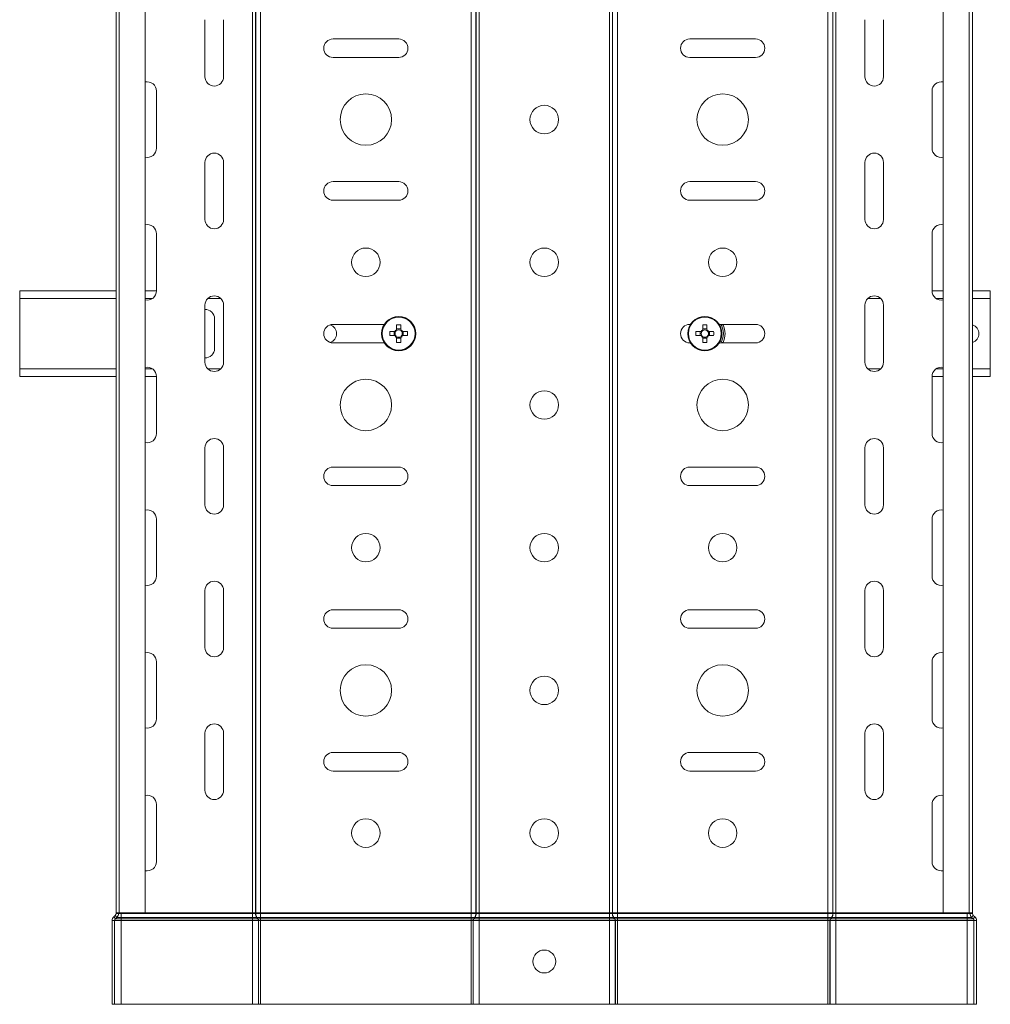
# Model space of a CAD drawing. Header units: millimetres. Extents: x 381 to 1444, y -914 to 659.
# Tile 6 of 9: x 1104 to 1444, y -914 to -569. Entities that reach past the tile are written whole.
import ezdxf

# ---------------------------------------------------------------- set-up
doc = ezdxf.new("R2010")
doc.units = ezdxf.units.MM

msp = doc.modelspace()

# ---------------------------------------------------------------- linework, layer by layer
at = {"color": 7, "linetype": 'Continuous', "lineweight": 15}
for p, q in [((1138.08, -882.32), (1138.08, -414.32)), ((1139.2, -414.32), (1139.2, -882.32)), ((1148.3, -882.32), (1148.3, -414.32)), ((1185.88, -882.32), (1185.88, -414.32)), ((1186.94, -882.32), (1186.94, -414.32)), ((1187, -882.32), (1187, -414.32)), ((1188.7, -882.32), (1188.7, -414.32)), ((1262.46, -882.32), (1262.46, -414.32)), ((1264.15, -882.32), (1264.15, -414.32)), ((1264.21, -882.32), (1264.21, -414.32)), ((1265.27, -882.32), (1265.27, -414.32)), ((1310.88, -882.32), (1310.88, -414.32)), ((1311.94, -882.32), (1311.94, -414.32)), ((1312, -882.32), (1312, -414.32)), ((1313.7, -882.32), (1313.7, -414.32)), ((1387.46, -882.32), (1387.46, -414.32)), ((1389.15, -882.32), (1389.15, -414.32)), ((1389.21, -882.32), (1389.21, -414.32)), ((1390.27, -882.32), (1390.27, -414.32)), ((1427.85, -414.32), (1427.85, -882.32)), ((1436.95, -882.32), (1436.95, -414.32)), ((1438.08, -882.32), (1438.08, -414.32)), ((1169.23, -589.32), (1169.23, -569.32)), ((1175.73, -569.32), (1175.73, -589.32)), ((1400.42, -589.32), (1400.42, -569.32)), ((1406.92, -569.32), (1406.92, -589.32)), ((1214.08, -576.07), (1237.08, -576.07)), ((1339.08, -576.07), (1362.08, -576.07)), ((1237.08, -582.57), (1214.08, -582.57)), ((1362.08, -582.57), (1339.08, -582.57)), ((1152.23, -594.32), (1152.23, -614.32)), ((1423.92, -614.32), (1423.92, -594.32)), ((1169.23, -639.32), (1169.23, -619.32)), ((1175.73, -619.32), (1175.73, -639.32)), ((1400.42, -639.32), (1400.42, -619.32)), ((1406.92, -619.32), (1406.92, -639.32)), ((1214.08, -626.07), (1237.08, -626.07)), ((1339.08, -626.07), (1362.08, -626.07)), ((1237.08, -632.57), (1214.08, -632.57)), ((1362.08, -632.57), (1339.08, -632.57)), ((1152.23, -644.32), (1152.23, -664.32)), ((1423.92, -664.32), (1423.92, -644.32)), ((1104.33, -667.02), (1104.33, -664.32)), ((1138.08, -664.32), (1104.33, -664.32)), ((1152.23, -664.32), (1148.3, -664.32)), ((1427.85, -664.32), (1423.92, -664.32)), ((1444.33, -664.32), (1438.08, -664.32)), ((1444.33, -664.32), (1444.33, -667.02)), ((1104.33, -667.02), (1104.33, -691.62)), ((1444.33, -691.62), (1444.33, -667.02)), ((1169.23, -689.32), (1169.23, -669.32)), ((1175.73, -669.32), (1175.73, -689.32)), ((1400.42, -689.32), (1400.42, -669.32)), ((1406.92, -669.32), (1406.92, -689.32)), ((1172.58, -684.57), (1172.58, -674.07)), ((1214.08, -676.07), (1232.03, -676.07)), ((1339.08, -676.07), (1339.28, -676.07)), ((1349.37, -676.07), (1362.08, -676.07)), ((1235.74, -678.61), (1233.98, -678.61)), ((1235.45, -678.61), (1235.45, -680.03)), ((1236.37, -676.22), (1236.37, -677.98)), ((1237.79, -677.69), (1236.37, -677.69)), ((1237.79, -677.98), (1237.79, -676.22)), ((1240.17, -678.61), (1238.41, -678.61)), ((1238.7, -680.03), (1238.7, -678.61)), ((1342.99, -678.61), (1341.23, -678.61)), ((1342.7, -678.61), (1342.7, -680.03)), ((1343.62, -676.22), (1343.62, -677.98)), ((1345.04, -677.69), (1343.62, -677.69)), ((1345.04, -677.98), (1345.04, -676.22)), ((1347.42, -678.61), (1345.66, -678.61)), ((1345.95, -680.03), (1345.95, -678.61)), ((1232.03, -682.57), (1214.08, -682.57)), ((1233.98, -680.03), (1235.74, -680.03)), ((1236.37, -680.65), (1236.37, -682.41)), ((1236.37, -680.94), (1237.79, -680.94)), ((1237.79, -682.41), (1237.79, -680.65)), ((1238.41, -680.03), (1240.17, -680.03)), ((1339.28, -682.57), (1339.08, -682.57)), ((1341.23, -680.03), (1342.99, -680.03)), ((1343.62, -680.65), (1343.62, -682.41)), ((1343.62, -680.94), (1345.04, -680.94)), ((1345.04, -682.41), (1345.04, -680.65)), ((1345.66, -680.03), (1347.42, -680.03)), ((1362.08, -682.57), (1349.37, -682.57)), ((1104.33, -694.32), (1104.33, -691.62)), ((1444.33, -691.62), (1444.33, -694.32)), ((1138.08, -694.32), (1104.33, -694.32)), ((1152.23, -694.32), (1148.3, -694.32)), ((1152.23, -694.32), (1152.23, -714.32)), ((1423.92, -714.32), (1423.92, -694.32)), ((1427.85, -694.32), (1423.92, -694.32)), ((1444.33, -694.32), (1438.08, -694.32)), ((1169.23, -739.32), (1169.23, -719.32)), ((1175.73, -719.32), (1175.73, -739.32)), ((1400.42, -739.32), (1400.42, -719.32)), ((1406.92, -719.32), (1406.92, -739.32)), ((1214.08, -726.07), (1237.08, -726.07)), ((1339.08, -726.07), (1362.08, -726.07)), ((1237.08, -732.57), (1214.08, -732.57)), ((1362.08, -732.57), (1339.08, -732.57)), ((1152.23, -744.32), (1152.23, -764.32)), ((1423.92, -764.32), (1423.92, -744.32)), ((1169.23, -789.32), (1169.23, -769.32)), ((1175.73, -769.32), (1175.73, -789.32)), ((1400.42, -789.32), (1400.42, -769.32)), ((1406.92, -769.32), (1406.92, -789.32)), ((1214.08, -776.07), (1237.08, -776.07)), ((1339.08, -776.07), (1362.08, -776.07)), ((1237.08, -782.57), (1214.08, -782.57)), ((1362.08, -782.57), (1339.08, -782.57)), ((1152.23, -794.32), (1152.23, -814.32)), ((1423.92, -814.32), (1423.92, -794.32)), ((1169.23, -839.32), (1169.23, -819.32)), ((1175.73, -819.32), (1175.73, -839.32)), ((1400.42, -839.32), (1400.42, -819.32)), ((1406.92, -819.32), (1406.92, -839.32)), ((1214.08, -826.07), (1237.08, -826.07)), ((1339.08, -826.07), (1362.08, -826.07)), ((1237.08, -832.57), (1214.08, -832.57)), ((1362.08, -832.57), (1339.08, -832.57)), ((1152.23, -844.32), (1152.23, -864.32)), ((1423.92, -864.32), (1423.92, -844.32)), ((1137.78, -883.18), (1137.26, -883.65)), ((1138.39, -883.85), (1137.78, -883.18)), ((1139.2, -882.32), (1138.08, -882.32)), ((1138.08, -882.32), (1138.08, -882.52)), ((1138.98, -882.52), (1138.08, -882.52)), ((1138.98, -882.32), (1138.98, -882.52)), ((1138.98, -882.52), (1139.88, -882.52)), ((1148.3, -882.32), (1139.2, -882.32)), ((1139.88, -882.32), (1139.88, -882.52)), ((1139.88, -882.52), (1139.88, -883.85)), ((1139.88, -882.52), (1185.88, -882.52)), ((1148.3, -882.32), (1185.88, -882.32)), ((1185.88, -882.32), (1186.94, -882.32)), ((1185.88, -882.32), (1185.88, -882.52)), ((1185.88, -882.52), (1186.94, -882.52)), ((1185.88, -882.52), (1185.88, -883.85)), ((1186.94, -882.32), (1187, -882.32)), ((1186.94, -882.32), (1186.94, -882.52)), ((1186.94, -882.52), (1187, -882.52)), ((1187, -882.32), (1188.7, -882.32)), ((1187, -882.32), (1187, -882.52)), ((1187, -882.52), (1188.7, -882.52)), ((1188.7, -882.32), (1262.46, -882.32)), ((1188.7, -882.32), (1188.7, -882.52)), ((1188.7, -882.52), (1262.46, -882.52)), ((1188.7, -882.52), (1188.7, -883.85)), ((1262.46, -882.32), (1264.15, -882.32)), ((1262.46, -882.32), (1262.46, -882.52)), ((1262.46, -882.52), (1264.15, -882.52)), ((1262.46, -882.52), (1262.46, -883.85)), ((1264.15, -882.32), (1264.21, -882.32)), ((1264.15, -882.32), (1264.15, -882.52)), ((1264.15, -882.52), (1264.21, -882.52)), ((1264.21, -882.32), (1265.27, -882.32)), ((1264.21, -882.32), (1264.21, -882.52)), ((1264.21, -882.52), (1265.27, -882.52)), ((1265.27, -882.32), (1310.88, -882.32)), ((1265.27, -882.32), (1265.27, -882.52)), ((1265.27, -882.52), (1265.27, -883.85)), ((1265.27, -882.52), (1310.88, -882.52)), ((1310.88, -882.32), (1311.94, -882.32)), ((1310.88, -882.32), (1310.88, -882.52)), ((1310.88, -882.52), (1311.94, -882.52)), ((1310.88, -882.52), (1310.88, -883.85)), ((1311.94, -882.32), (1312, -882.32)), ((1311.94, -882.32), (1311.94, -882.52)), ((1311.94, -882.52), (1312, -882.52)), ((1312, -882.32), (1313.7, -882.32)), ((1312, -882.32), (1312, -882.52)), ((1312, -882.52), (1313.7, -882.52)), ((1313.7, -882.32), (1387.46, -882.32)), ((1313.7, -882.32), (1313.7, -882.52)), ((1313.7, -882.52), (1387.46, -882.52)), ((1313.7, -882.52), (1313.7, -883.85)), ((1387.46, -882.32), (1389.15, -882.32)), ((1387.46, -882.32), (1387.46, -882.52)), ((1387.46, -882.52), (1387.46, -883.85)), ((1387.46, -882.52), (1389.15, -882.52)), ((1389.15, -882.32), (1389.21, -882.32)), ((1389.15, -882.32), (1389.15, -882.52)), ((1389.15, -882.52), (1389.21, -882.52)), ((1389.21, -882.32), (1390.27, -882.32)), ((1389.21, -882.32), (1389.21, -882.52)), ((1389.21, -882.52), (1390.27, -882.52)), ((1390.27, -882.32), (1427.85, -882.32)), ((1390.27, -882.32), (1390.27, -882.52)), ((1390.27, -882.52), (1390.27, -883.85)), ((1390.27, -882.52), (1436.28, -882.52)), ((1436.95, -882.32), (1427.85, -882.32)), ((1436.28, -882.32), (1436.28, -882.52)), ((1436.28, -882.52), (1437.18, -882.52)), ((1436.28, -882.52), (1436.28, -883.85)), ((1438.08, -882.32), (1436.95, -882.32)), ((1437.18, -882.32), (1437.18, -882.52)), ((1437.18, -882.52), (1438.08, -882.52)), ((1437.76, -883.85), (1438.37, -883.18)), ((1438.08, -882.32), (1438.08, -882.52)), ((1438.37, -883.18), (1438.89, -883.65)), ((1137.58, -884.98), (1136.68, -884.98)), ((1136.68, -884.98), (1136.68, -914.32)), ((1137.87, -884.32), (1137.26, -883.65)), ((1137.58, -884.98), (1137.58, -914.32)), ((1137.58, -884.98), (1139.88, -884.98)), ((1138.39, -883.85), (1137.87, -884.32)), ((1137.87, -884.32), (1139.88, -884.32)), ((1138.39, -883.85), (1139.88, -883.85)), ((1139.88, -883.85), (1139.88, -884.32)), ((1139.88, -883.85), (1185.88, -883.85)), ((1139.88, -884.32), (1139.88, -884.98)), ((1139.88, -884.32), (1185.88, -884.32)), ((1139.88, -884.98), (1139.88, -914.32)), ((1139.88, -884.98), (1185.88, -884.98)), ((1185.88, -883.85), (1187.36, -883.85)), ((1185.88, -883.85), (1185.88, -884.32)), ((1185.88, -884.32), (1187.72, -884.32)), ((1185.88, -884.32), (1185.88, -884.98)), ((1185.88, -884.98), (1187.93, -884.98)), ((1185.88, -884.98), (1185.88, -914.32)), ((1187.36, -883.85), (1187.42, -883.85)), ((1187.36, -883.85), (1187.72, -884.32)), ((1187.42, -883.85), (1188.7, -883.85)), ((1187.42, -883.85), (1187.78, -884.32)), ((1187.72, -884.32), (1187.78, -884.32)), ((1187.78, -884.32), (1188.7, -884.32)), ((1187.93, -884.98), (1187.99, -884.98)), ((1187.93, -884.98), (1187.93, -914.32)), ((1187.99, -884.98), (1188.7, -884.98)), ((1187.99, -884.98), (1187.99, -914.32)), ((1188.7, -883.85), (1262.46, -883.85)), ((1188.7, -883.85), (1188.7, -884.32)), ((1188.7, -884.32), (1262.46, -884.32)), ((1188.7, -884.32), (1188.7, -884.98)), ((1188.7, -884.98), (1262.46, -884.98)), ((1188.7, -884.98), (1188.7, -914.32)), ((1262.46, -883.85), (1263.74, -883.85)), ((1262.46, -883.85), (1262.46, -884.32)), ((1262.46, -884.32), (1263.37, -884.32)), ((1262.46, -884.32), (1262.46, -884.98)), ((1262.46, -884.98), (1263.16, -884.98)), ((1262.46, -884.98), (1262.46, -914.32)), ((1263.16, -884.98), (1263.16, -914.32)), ((1263.16, -884.98), (1263.22, -884.98)), ((1263.22, -884.98), (1265.27, -884.98)), ((1263.22, -884.98), (1263.22, -914.32)), ((1263.74, -883.85), (1263.37, -884.32)), ((1263.37, -884.32), (1263.43, -884.32)), ((1263.79, -883.85), (1263.43, -884.32)), ((1263.43, -884.32), (1265.27, -884.32)), ((1263.74, -883.85), (1263.79, -883.85)), ((1263.79, -883.85), (1265.27, -883.85)), ((1265.27, -883.85), (1265.27, -884.32)), ((1265.27, -883.85), (1310.88, -883.85)), ((1265.27, -884.32), (1265.27, -884.98)), ((1265.27, -884.32), (1310.88, -884.32)), ((1265.27, -884.98), (1265.27, -914.32)), ((1265.27, -884.98), (1310.88, -884.98)), ((1310.88, -883.85), (1312.36, -883.85)), ((1310.88, -883.85), (1310.88, -884.32)), ((1310.88, -884.32), (1312.72, -884.32)), ((1310.88, -884.32), (1310.88, -884.98)), ((1310.88, -884.98), (1312.93, -884.98)), ((1310.88, -884.98), (1310.88, -914.32)), ((1312.36, -883.85), (1312.42, -883.85)), ((1312.36, -883.85), (1312.72, -884.32)), ((1312.42, -883.85), (1313.7, -883.85)), ((1312.42, -883.85), (1312.78, -884.32)), ((1312.72, -884.32), (1312.78, -884.32)), ((1312.78, -884.32), (1313.7, -884.32)), ((1312.93, -884.98), (1312.99, -884.98)), ((1312.93, -884.98), (1312.93, -914.32)), ((1312.99, -884.98), (1313.7, -884.98)), ((1312.99, -884.98), (1312.99, -914.32)), ((1313.7, -883.85), (1387.46, -883.85)), ((1313.7, -883.85), (1313.7, -884.32)), ((1313.7, -884.32), (1387.46, -884.32)), ((1313.7, -884.32), (1313.7, -884.98)), ((1313.7, -884.98), (1387.46, -884.98)), ((1313.7, -884.98), (1313.7, -914.32)), ((1387.46, -883.85), (1388.74, -883.85)), ((1387.46, -883.85), (1387.46, -884.32)), ((1387.46, -884.32), (1388.37, -884.32)), ((1387.46, -884.32), (1387.46, -884.98)), ((1387.46, -884.98), (1388.16, -884.98)), ((1387.46, -884.98), (1387.46, -914.32)), ((1388.16, -884.98), (1388.16, -914.32)), ((1388.16, -884.98), (1388.22, -884.98)), ((1388.22, -884.98), (1390.27, -884.98)), ((1388.22, -884.98), (1388.22, -914.32)), ((1388.74, -883.85), (1388.37, -884.32)), ((1388.37, -884.32), (1388.43, -884.32)), ((1388.79, -883.85), (1388.43, -884.32)), ((1388.43, -884.32), (1390.27, -884.32)), ((1388.74, -883.85), (1388.79, -883.85)), ((1388.79, -883.85), (1390.27, -883.85)), ((1390.27, -883.85), (1390.27, -884.32)), ((1390.27, -883.85), (1436.28, -883.85)), ((1390.27, -884.32), (1390.27, -884.98)), ((1390.27, -884.32), (1436.28, -884.32)), ((1390.27, -884.98), (1390.27, -914.32)), ((1390.27, -884.98), (1436.28, -884.98)), ((1436.28, -883.85), (1437.76, -883.85)), ((1436.28, -883.85), (1436.28, -884.32)), ((1436.28, -884.32), (1438.28, -884.32)), ((1436.28, -884.32), (1436.28, -884.98)), ((1436.28, -884.98), (1438.58, -884.98)), ((1436.28, -884.98), (1436.28, -914.32)), ((1437.76, -883.85), (1438.28, -884.32)), ((1438.28, -884.32), (1438.89, -883.65)), ((1438.58, -884.98), (1439.48, -884.98)), ((1438.58, -884.98), (1438.58, -914.32)), ((1439.48, -884.98), (1439.48, -914.32)), ((1137.58, -914.32), (1136.68, -914.32)), ((1137.58, -914.32), (1139.88, -914.32)), ((1139.88, -914.32), (1185.88, -914.32)), ((1185.88, -914.32), (1187.93, -914.32)), ((1187.93, -914.32), (1187.99, -914.32)), ((1187.99, -914.32), (1188.7, -914.32)), ((1188.7, -914.32), (1262.46, -914.32)), ((1262.46, -914.32), (1263.16, -914.32)), ((1263.16, -914.32), (1263.22, -914.32)), ((1263.22, -914.32), (1265.27, -914.32)), ((1265.27, -914.32), (1310.88, -914.32)), ((1310.88, -914.32), (1312.93, -914.32)), ((1312.93, -914.32), (1312.99, -914.32)), ((1312.99, -914.32), (1313.7, -914.32)), ((1313.7, -914.32), (1387.46, -914.32)), ((1387.46, -914.32), (1388.16, -914.32)), ((1388.16, -914.32), (1388.22, -914.32)), ((1388.22, -914.32), (1390.27, -914.32)), ((1390.27, -914.32), (1436.28, -914.32)), ((1436.28, -914.32), (1438.58, -914.32)), ((1438.58, -914.32), (1439.48, -914.32))]:
    msp.add_line(p, q, dxfattribs=at)
at = {"color": 8, "linetype": 'Continuous', "lineweight": 15}
for p, q in [((1138.08, -667.02), (1104.33, -667.02)), ((1150.79, -667.02), (1148.3, -667.02)), ((1174.78, -667.02), (1170.19, -667.02)), ((1405.96, -667.02), (1401.37, -667.02)), ((1427.85, -667.02), (1425.36, -667.02)), ((1444.33, -667.02), (1438.08, -667.02)), ((1138.08, -691.62), (1104.33, -691.62)), ((1150.79, -691.62), (1148.3, -691.62)), ((1174.78, -691.62), (1170.19, -691.62)), ((1405.96, -691.62), (1401.37, -691.62)), ((1427.85, -691.62), (1425.36, -691.62)), ((1444.33, -691.62), (1438.08, -691.62))]:
    msp.add_line(p, q, dxfattribs=at)
at = {"color": 7, "linetype": 'Continuous', "lineweight": 15, "flags": 128}
for points in [[(1351.58, -676.07), (1350.46, -676.26), (1349.71, -676.66)], [(1349.71, -681.97), (1350.46, -682.37), (1351.58, -682.57)]]:
    msp.add_lwpolyline(points, dxfattribs=at)
at = {"color": 8, "linetype": 'Continuous', "lineweight": 15, "flags": 128}
for points in [[(1350.17, -676.39), (1350.68, -677.81), (1350.86, -679.32)], [(1350.86, -679.32), (1350.68, -680.82), (1350.17, -682.24)]]:
    msp.add_lwpolyline(points, dxfattribs=at)
at = {"color": 7, "linetype": 'Continuous', "lineweight": 15}
for centre, radius in [((1225.58, -604.32), 9), ((1350.58, -604.32), 9), ((1288.08, -604.32), 5), ((1225.58, -654.32), 5), ((1288.08, -654.32), 5), ((1350.58, -654.32), 5), ((1237.08, -679.32), 6), ((1237.08, -679.32), 5.77), ((1344.33, -679.32), 6), ((1344.33, -679.32), 5.77), ((1225.58, -704.32), 9), ((1350.58, -704.32), 9), ((1288.08, -704.32), 5), ((1225.58, -754.32), 5), ((1288.08, -754.32), 5), ((1350.58, -754.32), 5), ((1225.58, -804.32), 9), ((1350.58, -804.32), 9), ((1288.08, -804.32), 5), ((1225.58, -854.32), 5), ((1288.08, -854.32), 5), ((1350.58, -854.32), 5), ((1288.08, -899.32), 4)]:
    msp.add_circle(centre, radius, dxfattribs=at)
for centre, radius, start, end in [((1214.08, -579.32), 3.25, 90, 270), ((1237.08, -579.32), 3.25, 270, 90), ((1339.08, -579.32), 3.25, 90, 270), ((1362.08, -579.32), 3.25, 270, 90), ((1172.48, -589.32), 3.25, 180, 0), ((1403.67, -589.32), 3.25, 180, 0), ((1148.98, -594.32), 3.25, 0, 102.1401), ((1427.17, -594.32), 3.25, 77.8599, 180), ((1148.98, -614.32), 3.25, 257.8599, 0), ((1172.48, -619.32), 3.25, 0, 180), ((1403.67, -619.32), 3.25, 0, 180), ((1427.17, -614.32), 3.25, 180, 282.1401), ((1214.08, -629.32), 3.25, 90, 270), ((1237.08, -629.32), 3.25, 270, 90), ((1339.08, -629.32), 3.25, 90, 270), ((1362.08, -629.32), 3.25, 270, 90), ((1148.98, -644.32), 3.25, 0, 102.1401), ((1172.48, -639.32), 3.25, 180, 0), ((1403.67, -639.32), 3.25, 180, 0), ((1427.17, -644.32), 3.25, 77.8599, 180), ((1148.98, -664.32), 3.25, 257.8599, 0), ((1427.17, -664.32), 3.25, 180, 282.1401), ((1172.48, -669.32), 3.25, 0, 180), ((1403.67, -669.32), 3.25, 0, 180), ((1169.33, -674.07), 3.25, 0, 91.6135), ((1214.08, -679.32), 3.25, 90, 270), ((1339.08, -679.32), 3.25, 90, 270), ((1344.33, -679.32), 7.1, 333.847, 26.153), ((1362.08, -679.32), 3.25, 270, 90), ((1212.08, -679.32), 3.25, 287.9202, 72.0798), ((1256.11, -679.32), 22.14, 178.1623, 181.8377), ((1237.08, -679.32), 1.51, 117.9589, 152.0411), ((1237.08, -679.32), 1.28, 146.3257, 213.6743), ((1237.08, -679.32), 1.28, 123.6743, 146.3257), ((1237.08, -698.38), 22.17, 88.1644, 91.8356), ((1237.08, -679.32), 1.28, 56.3257, 123.6743), ((1237.08, -679.32), 1.51, 27.9589, 62.0411), ((1237.08, -679.32), 1.28, 33.6743, 56.3257), ((1237.08, -679.32), 1.28, 326.3257, 33.6743), ((1218.04, -679.32), 22.14, 358.1623, 1.8377), ((1363.36, -679.32), 22.14, 178.1623, 181.8377), ((1344.33, -679.32), 1.51, 117.9589, 152.0411), ((1344.33, -679.32), 1.28, 146.3257, 213.6743), ((1344.33, -679.32), 1.28, 123.6743, 146.3257), ((1344.33, -698.38), 22.17, 88.1644, 91.8356), ((1344.33, -679.32), 1.28, 56.3257, 123.6743), ((1344.33, -679.32), 1.51, 27.9589, 62.0411), ((1344.33, -679.32), 1.28, 33.6743, 56.3257), ((1344.33, -679.32), 1.28, 326.3257, 33.6743), ((1325.29, -679.32), 22.14, 358.1623, 1.8377), ((1437.08, -679.32), 3.25, 287.9202, 72.0798), ((1237.08, -679.32), 1.51, 207.9589, 242.0411), ((1237.08, -679.32), 1.28, 213.6743, 236.3257), ((1237.08, -679.32), 1.28, 236.3257, 303.6743), ((1237.08, -660.25), 22.17, 268.1644, 271.8356), ((1237.08, -679.32), 1.51, 297.9589, 332.0411), ((1237.08, -679.32), 1.28, 303.6743, 326.3257), ((1344.33, -679.32), 1.51, 207.9589, 242.0411), ((1344.33, -679.32), 1.28, 213.6743, 236.3257), ((1344.33, -679.32), 1.28, 236.3257, 303.6743), ((1344.33, -660.25), 22.17, 268.1644, 271.8356), ((1344.33, -679.32), 1.51, 297.9589, 332.0411), ((1344.33, -679.32), 1.28, 303.6743, 326.3257), ((1169.33, -684.57), 3.25, 268.3865, 0), ((1172.48, -689.32), 3.25, 180, 0), ((1403.67, -689.32), 3.25, 180, 0), ((1148.98, -694.32), 3.25, 0, 102.1401), ((1427.17, -694.32), 3.25, 77.8599, 180), ((1148.98, -714.32), 3.25, 257.8599, 0), ((1172.48, -719.32), 3.25, 0, 180), ((1403.67, -719.32), 3.25, 0, 180), ((1427.17, -714.32), 3.25, 180, 282.1401), ((1214.08, -729.32), 3.25, 90, 270), ((1237.08, -729.32), 3.25, 270, 90), ((1339.08, -729.32), 3.25, 90, 270), ((1362.08, -729.32), 3.25, 270, 90), ((1148.98, -744.32), 3.25, 0, 102.1401), ((1172.48, -739.32), 3.25, 180, 0), ((1403.67, -739.32), 3.25, 180, 0), ((1427.17, -744.32), 3.25, 77.8599, 180), ((1148.98, -764.32), 3.25, 257.8599, 0), ((1427.17, -764.32), 3.25, 180, 282.1401), ((1172.48, -769.32), 3.25, 0, 180), ((1403.67, -769.32), 3.25, 0, 180), ((1214.08, -779.32), 3.25, 90, 270), ((1237.08, -779.32), 3.25, 270, 90), ((1339.08, -779.32), 3.25, 90, 270), ((1362.08, -779.32), 3.25, 270, 90), ((1172.48, -789.32), 3.25, 180, 0), ((1403.67, -789.32), 3.25, 180, 0), ((1148.98, -794.32), 3.25, 0, 102.1401), ((1427.17, -794.32), 3.25, 77.8599, 180), ((1148.98, -814.32), 3.25, 257.8599, 0), ((1172.48, -819.32), 3.25, 0, 180), ((1403.67, -819.32), 3.25, 0, 180), ((1427.17, -814.32), 3.25, 180, 282.1401), ((1214.08, -829.32), 3.25, 90, 270), ((1237.08, -829.32), 3.25, 270, 90), ((1339.08, -829.32), 3.25, 90, 270), ((1362.08, -829.32), 3.25, 270, 90), ((1148.98, -844.32), 3.25, 0, 102.1401), ((1172.48, -839.32), 3.25, 180, 0), ((1403.67, -839.32), 3.25, 180, 0), ((1427.17, -844.32), 3.25, 77.8599, 180), ((1148.98, -864.32), 3.25, 257.8599, 0), ((1427.17, -864.32), 3.25, 180, 282.1401), ((1137.18, -882.52), 0.9, 312.3141, 0), ((1137.18, -882.52), 1.8, 312.3141, 0), ((1189.13, -882.56), 2.19, 178.8027, 215.9056), ((1189.19, -882.56), 2.19, 178.8061, 215.9023), ((1261.96, -882.56), 2.19, 324.0961, 1.1956), ((1262.02, -882.56), 2.19, 324.0969, 1.1936), ((1314.13, -882.56), 2.19, 178.8055, 215.904), ((1314.19, -882.56), 2.19, 178.8044, 215.9039), ((1386.96, -882.56), 2.19, 324.0964, 1.1949), ((1387.02, -882.56), 2.19, 324.0964, 1.1949), ((1438.98, -882.52), 1.8, 180, 227.6859), ((1438.98, -882.52), 0.9, 180, 227.6859), ((1138.48, -884.98), 1.8, 132.3141, 180), ((1138.48, -884.98), 0.9, 132.3141, 180), ((1186.84, -884.96), 1.1, 358.811, 35.8996), ((1186.89, -884.96), 1.1, 358.8029, 35.9031), ((1264.26, -884.96), 1.1, 144.0987, 181.193), ((1264.32, -884.96), 1.1, 144.1005, 181.1912), ((1311.84, -884.96), 1.1, 358.8088, 35.8995), ((1311.89, -884.96), 1.1, 358.8088, 35.8995), ((1389.26, -884.96), 1.1, 144.0992, 181.1919), ((1389.32, -884.96), 1.1, 144.0996, 181.1915), ((1437.68, -884.98), 0.9, 0, 47.6859), ((1437.68, -884.98), 1.8, 0, 47.6859)]:
    msp.add_arc(centre, radius, start, end, dxfattribs=at)

doc.saveas('drawing.dxf')
